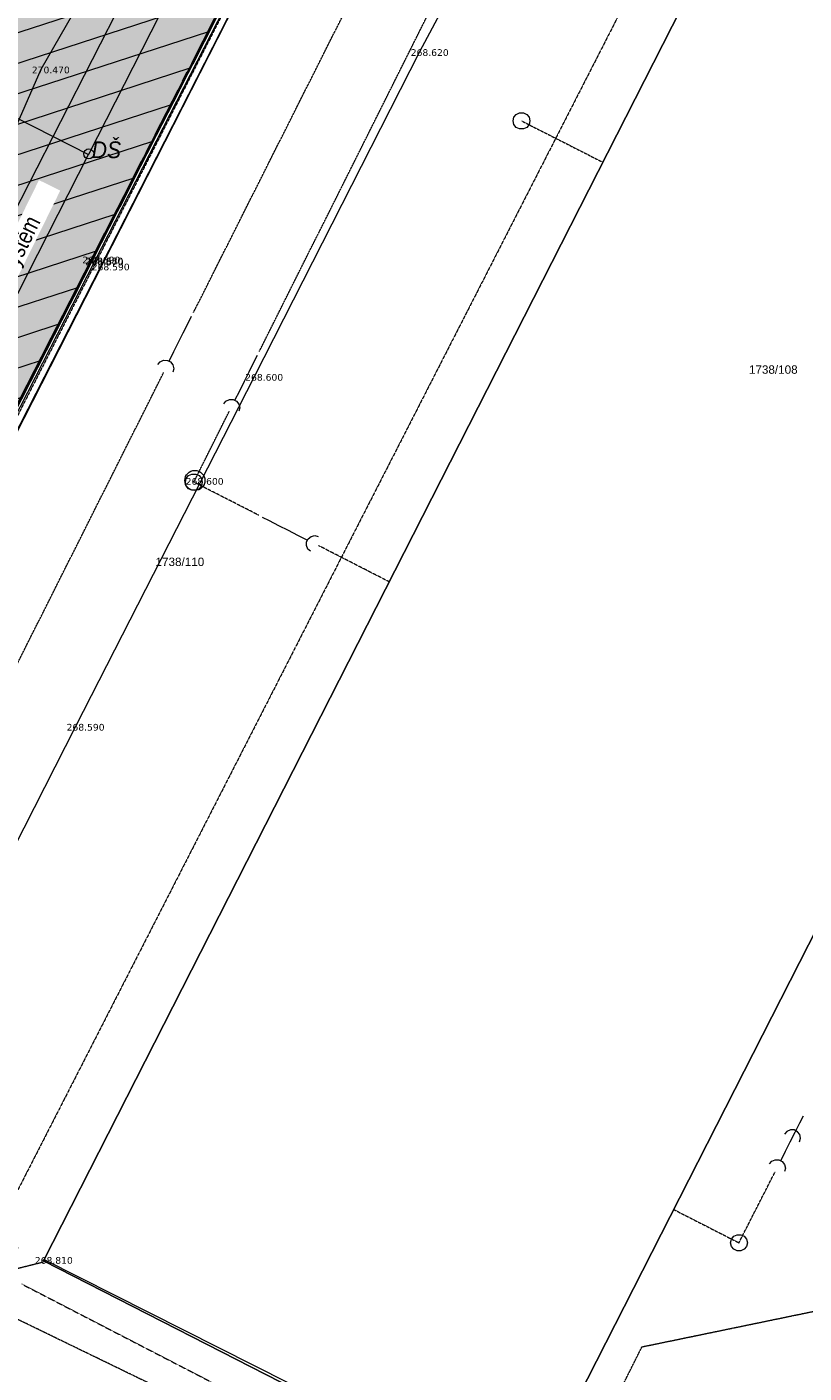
# Model space of a CAD drawing. Header units: millimetres. Extents: x -479461597 to -478645968, y -1101060132 to -1100898045.
# Tile 12 of 145: x -479306532 to -479283294, y -1100992606 to -1100952361. Entities that reach past the tile are written whole.
import ezdxf
from ezdxf.xclip import XClip

# ---------------------------------------------------------------- set-up
doc = ezdxf.new("R2010")
doc.units = ezdxf.units.MM
doc.header["$MEASUREMENT"] = 0
doc.header["$XCLIPFRAME"] = 0
for name, pattern in [('CENTER', [2400, 1500, -300, 300, -300]), ('DASHED', [0.75, 0.5, -0.25]), ('Wipeout_Contour', [1000, 0, -1000])]:
    doc.linetypes.add(name, pattern=pattern)
doc.layers.add('Externí - kresby a obrázky', color=7, linetype='Continuous')
doc.layers.add('HTU_3_HTU_4_Situace - terén HTU', color=7, linetype='Continuous')
for name, color, linetype, lineweight in [('HTU_1_Katastr_3_0_Pero_č.__1_Pero_č.__1', 7, 'Continuous', 18), ('HTU_1_Katastr_3_Anotace - S_Pero_č.__1_Pero_č.__1', 7, 'Continuous', 18), ('HTU_1_Katastr_3_BT_hranice_parcel_Pero_č.__1_Pero_č.__1', 7, 'Continuous', 18), ('HTU_1_Katastr_3_BT_text_parcel_Pero_č.__1_Pero_č.__1', 7, 'Continuous', 18), ('HTU_1_Katastr_3_geodet podklady IET - VN_ kan. dešťová a splaš._ VO_Pero_č.__1_Pero_č.__1', 7, 'Continuous', 18), ('HTU_3_HTU_4_Situace - terén HTU_Pero_č.__164', 250, 'Continuous', 13), ('HTU_3_HTU_4_Situace - terén HTU_Pero_č.__203', 7, 'Continuous', 35), ('HTU_3_HTU_4_Situace - terén HTU_Pero_č.__25', 7, 'Continuous', 18), ('HTU_3_HTU_4_Situace - terén HTU_Pero_č.__85', 7, 'Continuous', 18), ('HTU_3_HTU_4_Zaklady drenáž_Pero_č.__8', 7, 'Continuous', 18)]:
    doc.layers.add(name, color=color, linetype=linetype, lineweight=lineweight)
for name, color, linetype, lineweight, true_color in [('HTU_1_Katastr_3_2D čary_Pero_č.__15', 7, 'Continuous', 18, 0xc3457e), ('HTU_2_zaměření_2_body_Pero_č.__202', 7, 'Continuous', 20, 0x6d6f03), ('HTU_2_zaměření_2_kresba_Pero_č.__202', 7, 'Continuous', 20, 0x6d6f03), ('HTU_2_zaměření_2_výšky_Pero_č.__202', 7, 'Continuous', 20, 0x6d6f03), ('HTU_3_HTU_4_2D čary_Pero_č.__15', 7, 'Continuous', 18, 0xc3457e), ('HTU_3_HTU_4_Situace - terén HTU_Pero_č.__221', 7, 'Continuous', 40, 0xa87e33), ('HTU_3_HTU_4_Situace - terén HTU_Pero_č.__222', 7, 'Continuous', 20, 0xa87e33), ('HTU_3_HTU_4_Zaklady drenáž_Pero_č.__166', 7, 'Continuous', 13, 0x7b0011)]:
    doc.layers.add(name, color=color, linetype=linetype, lineweight=lineweight, true_color=true_color)
doc.styles.add('GENERATED_STYLE_1', font='txt')
doc.styles.add('GENERATED_STYLE_4', font='txt')
doc.styles.add('GENERATED_STYLE_5', font='txt')
doc.styles.add('GENERATED_STYLE_8', font='txt')
doc.linetypes.add('cara rezu', pattern='A,0,[7,20-026-4_02.1.10- 02 Situace HTU1.Shx,S=6.349206,R=0,X=0,Y=0],-800,0', length=800)
doc.linetypes.add('kanaldrenaz', pattern='A,0,[8,20-026-4_02.1.10- 02 Situace HTU1.Shx,S=19.047619,R=0,X=0,Y=0],-2800,0', length=2800)
doc.linetypes.add('plná nepravidelná', pattern='A,0,[1,20-026-4_02.1.10- 02 Situace HTU1.Shx,S=7.936508,R=0,X=0,Y=2.08167e-17],-1000,0', length=1000)

# ---------------------------------------------------------------- blocks, each defined once
blk = doc.blocks.new('Kresba_2_2', base_point=(-460327121.276564, -1100980142.449307))
at = {"layer": 'HTU_2_zaměření_2_body_Pero_č.__202', "color": 66, "linetype": 'Continuous', "lineweight": 20, "true_color": 0x6d6f03}
for p, q in [((-479294780, -1100953100), (-479294779.95, -1100953100)), ((-479306110, -1100953620), (-479306109.95, -1100953620)), ((-479304600, -1100959300), (-479304599.95, -1100959300)), ((-479304510, -1100959330), (-479304509.95, -1100959330)), ((-479304500, -1100959360), (-479304499.95, -1100959360)), ((-479304320, -1100959510), (-479304319.95, -1100959510)), ((-479299730, -1100962810), (-479299729.95, -1100962810)), ((-479301510, -1100965920), (-479301509.95, -1100965920)), ((-479305070, -1100973270), (-479305069.95, -1100973270)), ((-479306020, -1100989210), (-479306019.95, -1100989210))]:
    blk.add_line(p, q, dxfattribs=at)
at = {"layer": 'HTU_2_zaměření_2_kresba_Pero_č.__202', "color": 66, "linetype": 'Continuous', "lineweight": 20, "true_color": 0x6d6f03, "flags": 128}
for points in [[(-479353500, -1100969460), (-479348640, -1100971950), (-479343650, -1100974340), (-479339220, -1100976900), (-479331560, -1100980510), (-479325750, -1100983940), (-479324730, -1100984290), (-479323230, -1100983870), (-479321980, -1100983180), (-479320440, -1100981100), (-479318160, -1100977470), (-479316240, -1100973680), (-479311290, -1100963880), (-479308680, -1100959490), (-479306110, -1100953620), (-479304400, -1100950650)], [(-479260989.246449, -1100939284.470701), (-479276840, -1100931910), (-479306020, -1100989210), (-479296641.860682, -1100993944.607336)], [(-479318130, -1100985850), (-479317490, -1100984590), (-479314910, -1100979580), (-479309730, -1100969310), (-479304600, -1100959300), (-479299140, -1100948650), (-479295160, -1100940820), (-479289580, -1100943640)], [(-479318010.002815, -1100985920.005298), (-479317370, -1100984680), (-479314710, -1100979460), (-479309620, -1100969360), (-479304500, -1100959360), (-479295090, -1100941000), (-479289650, -1100943760)], [(-479312850.002156, -1100988530.004093), (-479311340, -1100985490), (-479308780, -1100980540), (-479305070, -1100973270), (-479299730, -1100962810), (-479294780, -1100953100), (-479289770, -1100943720)]]:
    blk.add_lwpolyline(points, dxfattribs=at)
blk.add_lwpolyline([(-479294915.509511, -1100941089.213182), (-479298840, -1100948770), (-479304320, -1100959510), (-479309420, -1100969490), (-479314440, -1100979430), (-479317170, -1100984790), (-479317370, -1100984680), (-479314710, -1100979460), (-479309620, -1100969360), (-479304500, -1100959360), (-479295090, -1100941000)], close=True, dxfattribs=at)
at = {"layer": 'HTU_2_zaměření_2_kresba_Pero_č.__202', "color": 66, "linetype": 'Continuous', "lineweight": 20, "true_color": 0x6d6f03}
blk.add_circle((-479301510, -1100965920), 300, dxfattribs=at)
at = {"layer": 'HTU_2_zaměření_2_výšky_Pero_č.__202', "color": 66, "linetype": 'Continuous', "lineweight": 20, "true_color": 0x6d6f03, "char_height": 200, "attachment_point": 4, "style": 'GENERATED_STYLE_1'}
for s, insert in [('\\A1;{\\pql;\\fVerdana|b0|i0|c238|p38;268.620}', (-479295054.915, -1100953129.581786)), ('\\A1;{\\pql;\\fVerdana|b0|i0|c238|p38;270.470}', (-479306384.915, -1100953649.581786)), ('\\A1;{\\pql;\\fVerdana|b0|i0|c238|p38;268.690}', (-479304874.915, -1100959329.581786)), ('\\A1;{\\pql;\\fVerdana|b0|i0|c238|p38;268.680}', (-479304784.915, -1100959359.581786)), ('\\A1;{\\pql;\\fVerdana|b0|i0|c238|p38;268.570}', (-479304774.915, -1100959389.581786)), ('\\A1;{\\pql;\\fVerdana|b0|i0|c238|p38;268.590}', (-479304594.915, -1100959539.581786)), ('\\A1;{\\pql;\\fVerdana|b0|i0|c238|p38;268.600}', (-479300004.915, -1100962839.581786)), ('\\A1;{\\pql;\\fVerdana|b0|i0|c238|p38;268.600}', (-479301784.915, -1100965949.581786)), ('\\A1;{\\pql;\\fVerdana|b0|i0|c238|p38;268.590}', (-479305344.915, -1100973299.581786)), ('\\A1;{\\pql;\\fVerdana|b0|i0|c238|p38;268.810}', (-479306294.915, -1100989239.581786))]:
    blk.add_mtext(s, dxfattribs=dict(at, insert=insert))
blk = doc.blocks.new('Kresba_3_3', base_point=(-460327121, -1100980142))
at = {"layer": 'HTU_1_Katastr_3_0_Pero_č.__1_Pero_č.__1', "color": 7, "linetype": 'DASHED', "lineweight": 18, "flags": 128}
blk.add_lwpolyline([(-479289730, -1100943740), (-479292770, -1100949670), (-479288670, -1100951680), (-479306850, -1100987220), (-479310000, -1100985610, 0.203316), (-479310730, -1100985580, 0.201117), (-479311300, -1100986080), (-479311970, -1100987370), (-479312620, -1100988680, 0.204489), (-479312913, -1100992743, 0.137552), (-479311631, -1100994717)], format="xyb", dxfattribs=at)
at = {"layer": 'HTU_1_Katastr_3_2D čary_Pero_č.__15', "color": 243, "linetype": 'cara rezu', "lineweight": 18, "true_color": 0xc3457e, "flags": 128}
blk.add_lwpolyline([(-479260989, -1100941377), (-479262434, -1100944243), (-479264521, -1100943182), (-479262520, -1100939250), (-479277636, -1100931565), (-479284957, -1100945959), (-479295151, -1100940862), (-479317016, -1100983651), (-479306803, -1100988861), (-479310166, -1100995464), (-479320220, -1100990344), (-479322072, -1100993980), (-479323855, -1100993073), (-479322003, -1100989436), (-479324570, -1100988129), (-479345483, -1100977481), (-479346003, -1100978502), (-479348052, -1100977458), (-479347532, -1100976438), (-479349225, -1100975576), (-479340945, -1100959310), (-479339130, -1100955745), (-479314621, -1100907562), (-479310408, -1100899278), (-479292653, -1100908104), (-479285665, -1100911578), (-479271142, -1100918798), (-479260989, -1100923846)], dxfattribs=at)
at = {"layer": 'HTU_1_Katastr_3_Anotace - S_Pero_č.__1_Pero_č.__1', "color": 7, "linetype": 'Continuous', "lineweight": 18, "flags": 128}
for points in [[(-479269750, -1100953450), (-479262520, -1100939250), (-479276860, -1100931960), (-479284200, -1100946360), (-479306040, -1100989250), (-479297610, -1100993550), (-479291700, -1100996570), (-479272690, -1100959230)], [(-479291700, -1100996570), (-479272690, -1100959230), (-479269750, -1100953450), (-479262520, -1100939250), (-479276860, -1100931960), (-479284200, -1100946360), (-479306040, -1100989250), (-479297610, -1100993550)], [(-479269750, -1100953450), (-479262520, -1100939250), (-479276860, -1100931960), (-479284200, -1100946360), (-479306040, -1100989250), (-479297610, -1100993550), (-479291700, -1100996570), (-479272690, -1100959230)], [(-479291700, -1100996570), (-479272690, -1100959230), (-479269750, -1100953450), (-479262520, -1100939250), (-479276860, -1100931960), (-479284200, -1100946360), (-479306040, -1100989250), (-479297610, -1100993550)], [(-479269750, -1100953450), (-479262520, -1100939250), (-479276860, -1100931960), (-479284200, -1100946360), (-479306040, -1100989250), (-479297610, -1100993550), (-479291700, -1100996570), (-479272690, -1100959230)], [(-479291700, -1100996570), (-479272690, -1100959230), (-479269750, -1100953450), (-479262520, -1100939250), (-479276860, -1100931960), (-479284200, -1100946360), (-479306040, -1100989250), (-479297610, -1100993550)]]:
    blk.add_lwpolyline(points, close=True, dxfattribs=at)
at = {"layer": 'HTU_1_Katastr_3_BT_hranice_parcel_Pero_č.__1_Pero_č.__1', "color": 7, "linetype": 'Continuous', "lineweight": 18, "flags": 128}
for points in [[(-479389780, -1100954920), (-479356780, -1100971730), (-479324680, -1100988070), (-479323080, -1100988620), (-479321140, -1100988350, 0.121381), (-479319400, -1100987400), (-479318150, -1100985870), (-479295160, -1100940880), (-479284200, -1100946360), (-479276860, -1100931960), (-479262520, -1100939250), (-479269750, -1100953450), (-479261890, -1100957500), (-479260989, -1100955691)], [(-479389780, -1100954920), (-479356780, -1100971730), (-479324680, -1100988070), (-479323080, -1100988620), (-479321140, -1100988350, 0.121381), (-479319400, -1100987400), (-479318150, -1100985870), (-479295160, -1100940880), (-479284200, -1100946360), (-479276860, -1100931960), (-479262520, -1100939250), (-479269750, -1100953450), (-479261890, -1100957500), (-479260989, -1100955691)], [(-479389780, -1100954920), (-479356780, -1100971730), (-479324680, -1100988070), (-479323080, -1100988620), (-479321140, -1100988350, 0.121381), (-479319400, -1100987400), (-479318150, -1100985870), (-479295160, -1100940880), (-479284200, -1100946360), (-479276860, -1100931960), (-479262520, -1100939250), (-479269750, -1100953450), (-479261890, -1100957500), (-479260989, -1100955691)], [(-479295160, -1100940880), (-479318150, -1100985870), (-479319400, -1100987400, -0.121381), (-479321140, -1100988350), (-479323080, -1100988620), (-479324680, -1100988070), (-479313940, -1100993540), (-479303050, -1100999090), (-479286240, -1101007660), (-479285190, -1101008020), (-479284360, -1101008300), (-479282420, -1101008390), (-479280650, -1101007590), (-479279120, -1101006320), (-479278360, -1101004600), (-479278800, -1101003030), (-479279990, -1101001910), (-479281730, -1101001080), (-479260989, -1100959447)], [(-479295160, -1100940880), (-479318150, -1100985870), (-479319400, -1100987400, -0.121381), (-479321140, -1100988350), (-479323080, -1100988620), (-479324680, -1100988070), (-479313940, -1100993540), (-479303050, -1100999090), (-479286240, -1101007660), (-479285190, -1101008020), (-479284360, -1101008300), (-479282420, -1101008390), (-479280650, -1101007590), (-479279120, -1101006320), (-479278360, -1101004600), (-479278800, -1101003030), (-479279990, -1101001910), (-479281730, -1101001080), (-479260989, -1100959447)], [(-479295160, -1100940880), (-479318150, -1100985870), (-479319400, -1100987400, -0.121381), (-479321140, -1100988350), (-479323080, -1100988620), (-479324680, -1100988070), (-479313940, -1100993540), (-479303050, -1100999090), (-479286240, -1101007660), (-479285190, -1101008020), (-479284360, -1101008300), (-479282420, -1101008390), (-479280650, -1101007590), (-479279120, -1101006320), (-479278360, -1101004600), (-479278800, -1101003030), (-479279990, -1101001910), (-479281730, -1101001080), (-479260989, -1100959447)]]:
    blk.add_lwpolyline(points, format="xyb", dxfattribs=at)
blk.add_lwpolyline([(-479260989, -1100955691), (-479261890, -1100957500), (-479269750, -1100953450), (-479272690, -1100959230), (-479270520, -1100960320), (-479273810, -1100966710), (-479270950, -1100968210), (-479267640, -1100961720), (-479264740, -1100963210), (-479283880, -1101001520), (-479298020, -1100994320), (-479297610, -1100993550), (-479306040, -1100989250), (-479284200, -1100946360)], dxfattribs=at)
blk.add_lwpolyline([(-479260989, -1100955691), (-479261890, -1100957500), (-479269750, -1100953450), (-479272690, -1100959230), (-479270520, -1100960320), (-479273810, -1100966710), (-479270950, -1100968210), (-479267640, -1100961720), (-479264740, -1100963210), (-479283880, -1101001520), (-479298020, -1100994320), (-479297610, -1100993550), (-479306040, -1100989250), (-479284200, -1100946360)], dxfattribs=at)
blk.add_lwpolyline([(-479260989, -1100955691), (-479261890, -1100957500), (-479269750, -1100953450), (-479272690, -1100959230), (-479270520, -1100960320), (-479273810, -1100966710), (-479270950, -1100968210), (-479267640, -1100961720), (-479264740, -1100963210), (-479283880, -1101001520), (-479298020, -1100994320), (-479297610, -1100993550), (-479306040, -1100989250), (-479284200, -1100946360)], dxfattribs=at)
blk.add_lwpolyline([(-479264740, -1100963210), (-479267640, -1100961720), (-479270950, -1100968210), (-479273810, -1100966710), (-479270520, -1100960320), (-479272690, -1100959230), (-479291700, -1100996570), (-479297610, -1100993550), (-479298020, -1100994320), (-479283880, -1101001520)], close=True, dxfattribs=at)
blk.add_lwpolyline([(-479264740, -1100963210), (-479267640, -1100961720), (-479270950, -1100968210), (-479273810, -1100966710), (-479270520, -1100960320), (-479272690, -1100959230), (-479291700, -1100996570), (-479297610, -1100993550), (-479298020, -1100994320), (-479283880, -1101001520)], close=True, dxfattribs=at)
blk.add_lwpolyline([(-479264740, -1100963210), (-479267640, -1100961720), (-479270950, -1100968210), (-479273810, -1100966710), (-479270520, -1100960320), (-479272690, -1100959230), (-479291700, -1100996570), (-479297610, -1100993550), (-479298020, -1100994320), (-479283880, -1101001520)], close=True, dxfattribs=at)
at = {"layer": 'HTU_1_Katastr_3_geodet podklady IET - VN_ kan. dešťová a splaš._ VO_Pero_č.__1_Pero_č.__1', "color": 7, "linetype": 'DASHED', "lineweight": 18}
for p, q in [((-479299580, -1100962060), (-479289960, -1100942850)), ((-479301550, -1100960900), (-479294390, -1100946670)), ((-479291740, -1100955170), (-479289320, -1100956400)), ((-479312770, -1100983240), (-479302440, -1100962690)), ((-479295700, -1100968950), (-479297810, -1100967870)), ((-479311820, -1100990720), (-479306040, -1100989280))]:
    blk.add_line(p, q, dxfattribs=at)
at = {"layer": 'HTU_1_Katastr_3_geodet podklady IET - VN_ kan. dešťová a splaš._ VO_Pero_č.__1_Pero_č.__1', "color": 7, "linetype": 'DASHED', "lineweight": 18, "flags": 128}
blk.add_lwpolyline([(-479289730, -1100943740), (-479295100, -1100941030), (-479317360, -1100984650), (-479318010, -1100985920, -0.037488), (-479318814, -1100987038, -0.080022), (-479319908, -1100987973, -0.045227), (-479321080, -1100988500, -0.037068), (-479321916, -1100988730, -0.057099), (-479322711, -1100988808, -0.065273), (-479323417, -1100988713, -0.030105), (-479324710, -1100988180)], format="xyb", dxfattribs=at)
at = {"layer": 'HTU_1_Katastr_3_geodet podklady IET - VN_ kan. dešťová a splaš._ VO_Pero_č.__1_Pero_č.__1', "color": 7, "linetype": 'Continuous', "lineweight": 18, "flags": 128}
for points in [[(-479317170, -1100984750), (-479295020, -1100941310), (-479294920, -1100941120)], [(-479302283, -1100962353), (-479302140, -1100962069), (-479301998, -1100961786), (-479301855, -1100961502), (-479301713, -1100961218), (-479301607, -1100961008)], [(-479302614, -1100962455), (-479302551, -1100962375), (-479302444, -1100962328), (-479302333, -1100962330), (-479302238, -1100962375), (-479302167, -1100962467), (-479302140, -1100962581), (-479302167, -1100962680)], [(-479300312, -1100963523), (-479300170, -1100963239), (-479300028, -1100962956), (-479299885, -1100962672), (-479299743, -1100962388), (-479299638, -1100962178)], [(-479300643, -1100963626), (-479300581, -1100963545), (-479300473, -1100963498), (-479300363, -1100963501), (-479300268, -1100963546), (-479300196, -1100963637), (-479300170, -1100963751), (-479300196, -1100963850)], [(-479298148, -1100967706), (-479298431, -1100967562), (-479298714, -1100967418), (-479298997, -1100967274), (-479299280, -1100967130), (-479299490, -1100967023)], [(-479298048, -1100968037), (-479298128, -1100967974), (-479298174, -1100967866), (-479298171, -1100967756), (-479298126, -1100967661), (-479298034, -1100967590), (-479297919, -1100967564), (-479297821, -1100967592)], [(-479283993, -1100986256), (-479283850, -1100985972), (-479283707, -1100985689), (-479283563, -1100985406), (-479283420, -1100985122), (-479283313, -1100984910)], [(-479283428, -1100985692), (-479283402, -1100985585), (-479283425, -1100985475), (-479283493, -1100985388), (-479283586, -1100985338), (-479283702, -1100985336), (-479283809, -1100985382), (-479283875, -1100985467)], [(-479284325, -1100986354), (-479284262, -1100986274), (-479284155, -1100986227), (-479284044, -1100986230), (-479283944, -1100986280), (-479283876, -1100986368), (-479283850, -1100986482), (-479283877, -1100986580)]]:
    blk.add_lwpolyline(points, dxfattribs=at)
for points in [[(-479291685, -1100954928), (-479291585, -1100954975), (-479291515, -1100955062), (-479291490, -1100955170), (-479291515, -1100955278), (-479291585, -1100955365), (-479291685, -1100955412), (-479291798, -1100955412), (-479291898, -1100955365), (-479291968, -1100955278), (-479291992, -1100955170), (-479291968, -1100955062), (-479291898, -1100954975), (-479291798, -1100954928)], [(-479301485, -1100965728), (-479301385, -1100965775), (-479301315, -1100965862), (-479301290, -1100965970), (-479301315, -1100966078), (-479301385, -1100966165), (-479301485, -1100966212), (-479301598, -1100966212), (-479301698, -1100966165), (-479301768, -1100966078), (-479301792, -1100965970), (-479301768, -1100965862), (-479301698, -1100965775), (-479301598, -1100965728)], [(-479285185, -1100988468), (-479285085, -1100988515), (-479285015, -1100988602), (-479284990, -1100988710), (-479285015, -1100988818), (-479285085, -1100988905), (-479285185, -1100988952), (-479285298, -1100988952), (-479285398, -1100988905), (-479285468, -1100988818), (-479285492, -1100988710), (-479285468, -1100988602), (-479285398, -1100988515), (-479285298, -1100988468)]]:
    blk.add_lwpolyline(points, close=True, dxfattribs=at)
at = {"layer": 'HTU_1_Katastr_3_geodet podklady IET - VN_ kan. dešťová a splaš._ VO_Pero_č.__1_Pero_č.__1', "color": 7, "linetype": 'DASHED', "lineweight": 18, "flags": 128}
for points in [[(-479299600, -1100966960), (-479301540, -1100965970), (-479300480, -1100963850)], [(-479296700, -1100995910), (-479314740, -1100987150), (-479313670, -1100985020)], [(-479287180, -1100987720), (-479285240, -1100988710), (-479284160, -1100986590)], [(-479306690, -1100989940), (-479291210, -1100997940), (-479288140, -1100991820), (-479278900, -1100989910), (-479277500, -1100987280), (-479277730, -1100987130)]]:
    blk.add_lwpolyline(points, dxfattribs=at)
at = {"layer": 'HTU_1_Katastr_3_BT_text_parcel_Pero_č.__1_Pero_č.__1', "color": 7, "linetype": 'Continuous', "lineweight": 18, "char_height": 250, "attachment_point": 7, "style": 'GENERATED_STYLE_4'}
for s, insert in [('\\A1;{\\pql;\\fArial|b0|i0|c238|p38;1738/108}', (-479284943, -1100962733)), ('\\A1;{\\pql;\\fArial|b0|i0|c238|p38;1738/110}', (-479302686, -1100968481))]:
    blk.add_mtext(s, dxfattribs=dict(at, insert=insert))
blk = doc.blocks.new('Kresba_4_4', base_point=(-460327121, -1100980142))
at = {"layer": 'HTU_3_HTU_4_Situace - terén HTU_Pero_č.__164', "linetype": 'Continuous', "lineweight": 13}
h = blk.add_hatch(dxfattribs=at)
h.set_pattern_fill('Izolace___tvárnice_0004', color=250, style=0, pattern_type=2)
h.set_pattern_definition([(18.0353, (-479315511.6, -1100947167.3), (-268.236, 823.82), [])])
h.paths.add_polyline_path([(-479312750, -1100907616), (-479347715, -1100976344), (-479347532, -1100976438), (-479345483, -1100977481), (-479335476, -1100982576, -0.905776), (-479335465, -1100982577, -0.188252), (-479335467, -1100982581), (-479324570, -1100988129), (-479322003, -1100989436), (-479320382, -1100990262), (-479317016, -1100983651), (-479295151, -1100940862), (-479284957, -1100945959), (-479277636, -1100931565), (-479275176, -1100926729)])
at = {"layer": 'HTU_3_HTU_4_Situace - terén HTU_Pero_č.__222', "linetype": 'Continuous', "lineweight": 20, "true_color": 0xa87e33}
h = blk.add_hatch(dxfattribs=at)
h.set_pattern_fill('Omítka_02_0004', color=45, style=0, pattern_type=2)
h.set_pattern_definition([(18.0353, (-479314747.7, -1100945665.8), (-234.706, 720.842), [0, -505.3935, 0, -758.09]), (83.0353, (-479313246.2, -1100946429.66), (-752.496, 91.925), [0, -370.622, 0, -640.165])])
h.paths.add_polyline_path([(-479347715, -1100976344), (-479347532, -1100976438), (-479345483, -1100977481), (-479335476, -1100982576, -0.905776), (-479335465, -1100982577, -0.188252), (-479335467, -1100982581), (-479324570, -1100988129), (-479322003, -1100989436), (-479320382, -1100990262), (-479317016, -1100983651), (-479295151, -1100940862), (-479287794, -1100926398), (-479285334, -1100921562), (-479312750, -1100907616)])
at = {"layer": 'HTU_3_HTU_4_2D čary_Pero_č.__15', "color": 243, "linetype": 'cara rezu', "lineweight": 18, "true_color": 0xc3457e, "flags": 128}
blk.add_lwpolyline([(-479260989, -1100941377), (-479262434, -1100944243), (-479264521, -1100943182), (-479262520, -1100939250), (-479277636, -1100931565), (-479284957, -1100945959), (-479295151, -1100940862), (-479317016, -1100983651), (-479306803, -1100988861), (-479310166, -1100995464), (-479320220, -1100990344), (-479322072, -1100993980), (-479323855, -1100993073), (-479322003, -1100989436), (-479324570, -1100988129), (-479345483, -1100977481), (-479346003, -1100978502), (-479348052, -1100977458), (-479347532, -1100976438), (-479349225, -1100975576), (-479340945, -1100959310), (-479339130, -1100955745), (-479314621, -1100907562), (-479310408, -1100899278), (-479292653, -1100908104), (-479285665, -1100911578), (-479271142, -1100918798), (-479260989, -1100923846)], dxfattribs=at)
at = {"layer": 'HTU_3_HTU_4_Situace - terén HTU_Pero_č.__203', "color": 7, "linetype": 'Continuous', "lineweight": 35, "flags": 128}
blk.add_lwpolyline([(-479312750, -1100907616), (-479347715, -1100976344), (-479347532, -1100976438), (-479345483, -1100977481), (-479335476, -1100982576, -0.905776), (-479335465, -1100982577, -0.188252), (-479335467, -1100982581), (-479324570, -1100988129), (-479322003, -1100989436), (-479320382, -1100990262), (-479317016, -1100983651), (-479295151, -1100940862), (-479284957, -1100945959), (-479277636, -1100931565), (-479275176, -1100926729)], format="xyb", close=True, dxfattribs=at)
at = {"layer": 'HTU_3_HTU_4_Situace - terén HTU_Pero_č.__221', "color": 45, "linetype": 'CENTER', "lineweight": 40, "true_color": 0xa87e33, "flags": 128}
blk.add_lwpolyline([(-479347715, -1100976344), (-479347532, -1100976438), (-479345483, -1100977481), (-479335476, -1100982576, -0.905776), (-479335465, -1100982577, -0.188252), (-479335467, -1100982581), (-479324570, -1100988129), (-479322003, -1100989436), (-479320382, -1100990262), (-479317016, -1100983651), (-479295151, -1100940862), (-479287794, -1100926398), (-479285334, -1100921562), (-479312750, -1100907616)], format="xyb", close=True, dxfattribs=at)
at = {"layer": 'HTU_3_HTU_4_Situace - terén HTU_Pero_č.__85', "color": 7, "linetype": 'Continuous', "lineweight": 18}
blk.add_line((-479322811, -1100989021), (-479297570, -1100939626), dxfattribs=at)
at = {"layer": 'HTU_3_HTU_4_Zaklady drenáž_Pero_č.__166', "color": 246, "linetype": 'kanaldrenaz', "lineweight": 13, "true_color": 0x7b0011}
for p in [(-479288220, -1100923799), (-479316808, -1100950009), (-479321057, -1100988343)]:
    blk.add_line(p, (-479304691, -1100956174), dxfattribs=at)
at = {"layer": 'HTU_3_HTU_4_Zaklady drenáž_Pero_č.__8', "color": 7, "linetype": 'Continuous', "lineweight": 18}
blk.add_circle((-479304683, -1100956157), 150, dxfattribs=at)
at = {"layer": 'HTU_3_HTU_4_Zaklady drenáž_Pero_č.__8', "color": 7, "linetype": 'Continuous', "lineweight": 18, "insert": (-479303718, -1100956290), "char_height": 500, "attachment_point": 9, "style": 'GENERATED_STYLE_8'}
blk.add_mtext('\\A1;{\\W0.900000x;\\pqr;\\fArial|b0|i1|c238|p38;DŠ}', dxfattribs=at)
at = {"color": 254, "linetype": 'Wipeout_Contour', "lineweight": 0, "ltscale": 4803079441.437083}
blk.add_wipeout([(-479308344, -1100962959), (-479305535, -1100957253), (-479306171, -1100956940), (-479308980, -1100962646)], dxfattribs=at).dxf.layer = 'HTU_3_HTU_4_Situace - terén HTU'
at = {"layer": 'HTU_3_HTU_4_Situace - terén HTU_Pero_č.__25', "color": 7, "linetype": 'Continuous', "lineweight": 18, "insert": (-479307489, -1100959836), "char_height": 500, "attachment_point": 2, "rotation": 63.7919, "style": 'GENERATED_STYLE_5'}
blk.add_mtext('\\A1;{\\pqc;\\fArial Narrow|b0|i0|c238|p34;drenážní systém}', dxfattribs=at)

msp = doc.modelspace()

# ---------------------------------------------------------------- block references
at = {"layer": 'Externí - kresby a obrázky', "color": 250, "linetype": 'plná nepravidelná', "lineweight": 40}
ref = msp.add_blockref('Kresba_3_3', (-460327121.3, -1100980142.4), dxfattribs=at)
XClip(ref).set_block_clipping_path([(-479461596.9093363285, -1101060131.8682479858), (-479260989.2464485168, -1100898044.9989290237)])
ref = msp.add_blockref('Kresba_2_2', (-460327121.3, -1100980142.4), dxfattribs=at)
XClip(ref).set_block_clipping_path([(-479461596.9093363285, -1101048229.8387930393), (-479260989.2464485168, -1100898044.9989290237)])

# ---------------------------------------------------------------- next in the draw order: block references
ref = msp.add_blockref('Kresba_4_4', (-460327121.3, -1100980142.4), dxfattribs=at)
XClip(ref).set_block_clipping_path([(-479461596.9093363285, -1101060131.8682479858), (-479260989.2464485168, -1100898044.9989290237)])

doc.saveas('drawing.dxf')
